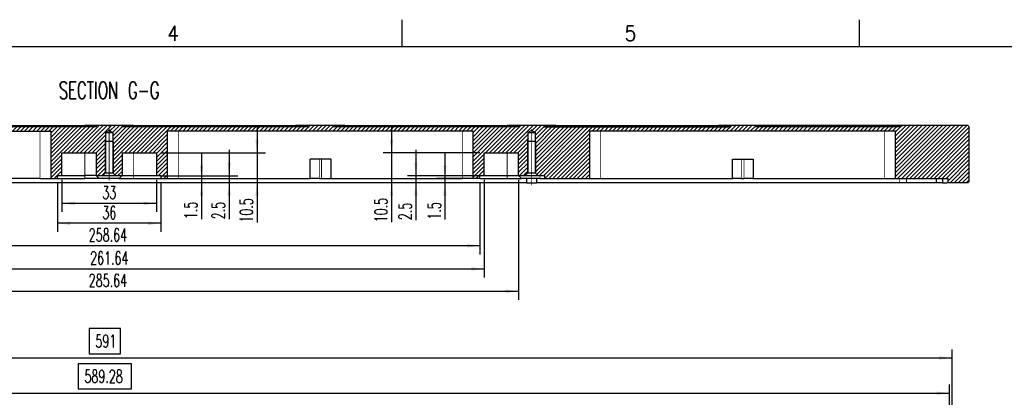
# Model space of a CAD drawing. Header units: millimetres. Extents: x 31 to 872, y 29 to 623.
# Tile 21 of 29: x 362 to 591, y 535 to 623. Entities that reach past the tile are written whole.
import ezdxf

# ---------------------------------------------------------------- set-up
doc = ezdxf.new("R2010")
doc.units = ezdxf.units.MM
doc.linetypes.add('DOT_CENTER', pattern=[14, 12, -1, 0, -1])
doc.layers.add('1', color=7, linetype='Continuous')
doc.styles.add('CONVERTER_11', font='txt.shx', dxfattribs={"width": 0.63})
doc.styles.add('CONVERTER_13', font='txt.shx', dxfattribs={"width": 0.9})
doc.dimstyles.new('ME10_DIM_10', dxfattribs={"dimtxt": 4.5, "dimasz": 4.5, "dimexe": 3, "dimexo": 1.5, "dimgap": 1.5, "dimtad": 1, "dimdsep": 46, "dimtxsty": 'CONVERTER_11', "dimsah": 1, "dimcen": 0.09, "dimclrd": 3, "dimclre": 3, "dimclrt": 3, "dimadec": 0, "dimazin": 0, "dimtfac": 1, "dimtdec": 4, "dimtix": 1, "dimtmove": 0, "dimatfit": 3, "dimfxl": 1, "dimtolj": 1, "dimtzin": 0, "dimarcsym": 0})
doc.dimstyles.new('ME10_DIM_11', dxfattribs={"dimtxt": 4.5, "dimasz": 4.5, "dimexe": 3, "dimexo": 1.5, "dimgap": 1.5, "dimtad": 1, "dimdsep": 46, "dimtxsty": 'CONVERTER_11', "dimsah": 1, "dimcen": 0.09, "dimclrd": 3, "dimclre": 3, "dimclrt": 3, "dimadec": 0, "dimazin": 0, "dimtfac": 1, "dimtdec": 4, "dimtix": 1, "dimtmove": 0, "dimatfit": 3, "dimfxl": 1, "dimtolj": 1, "dimtzin": 0, "dimarcsym": 0})
doc.dimstyles.new('ME10_DIM_117', dxfattribs={"dimtxt": 4.5, "dimasz": 4.5, "dimexe": 3, "dimexo": 1.5, "dimgap": 1.5, "dimtad": 1, "dimdsep": 46, "dimtxsty": 'CONVERTER_11', "dimsah": 1, "dimcen": 0.09, "dimclrd": 3, "dimclre": 3, "dimclrt": 3, "dimadec": 0, "dimazin": 0, "dimtfac": 1, "dimtdec": 4, "dimtix": 1, "dimtmove": 0, "dimatfit": 3, "dimfxl": 1, "dimtolj": 1, "dimtzin": 0, "dimarcsym": 0})
doc.dimstyles.new('ME10_DIM_12', dxfattribs={"dimtxt": 4.5, "dimasz": 4.5, "dimexe": 3, "dimexo": 1.5, "dimgap": 1.5, "dimtad": 1, "dimdsep": 46, "dimtxsty": 'CONVERTER_11', "dimsah": 1, "dimcen": 0.09, "dimclrd": 3, "dimclre": 3, "dimclrt": 3, "dimadec": 0, "dimazin": 0, "dimtfac": 1, "dimtdec": 4, "dimtix": 1, "dimtmove": 0, "dimatfit": 3, "dimfxl": 1, "dimtolj": 1, "dimtzin": 0, "dimarcsym": 0})
doc.dimstyles.new('ME10_DIM_124', dxfattribs={"dimtxt": 4.5, "dimasz": 4.5, "dimexe": 3, "dimexo": 1.5, "dimgap": 1.5, "dimtad": 1, "dimdsep": 46, "dimtxsty": 'CONVERTER_11', "dimsah": 1, "dimcen": 0.09, "dimclrd": 3, "dimclre": 3, "dimclrt": 3, "dimadec": 0, "dimazin": 0, "dimtfac": 1, "dimtdec": 4, "dimtix": 1, "dimtmove": 0, "dimatfit": 3, "dimfxl": 1, "dimtolj": 1, "dimtzin": 0, "dimarcsym": 0})
doc.dimstyles.new('ME10_DIM_13', dxfattribs={"dimtxt": 4.5, "dimasz": 4.5, "dimexe": 3, "dimexo": 1.5, "dimgap": 1.5, "dimtad": 1, "dimdsep": 46, "dimtxsty": 'CONVERTER_11', "dimsah": 1, "dimcen": 0.09, "dimclrd": 3, "dimclre": 3, "dimclrt": 3, "dimadec": 0, "dimazin": 0, "dimtfac": 1, "dimtdec": 4, "dimtix": 1, "dimtmove": 0, "dimatfit": 3, "dimfxl": 1, "dimtolj": 1, "dimtzin": 0, "dimarcsym": 0})
doc.dimstyles.new('ME10_DIM_14', dxfattribs={"dimtxt": 4.5, "dimasz": 4.5, "dimexe": 3, "dimexo": 1.5, "dimgap": 1.5, "dimtad": 1, "dimdsep": 46, "dimtxsty": 'CONVERTER_11', "dimsah": 1, "dimcen": 0.09, "dimclrd": 3, "dimclre": 3, "dimclrt": 3, "dimadec": 0, "dimazin": 0, "dimtfac": 1, "dimtdec": 4, "dimtix": 1, "dimtmove": 0, "dimatfit": 3, "dimfxl": 1, "dimtolj": 1, "dimtzin": 0, "dimarcsym": 0})
doc.dimstyles.new('ME10_DIM_15', dxfattribs={"dimtxt": 4.5, "dimasz": 4.5, "dimexe": 3, "dimexo": 1.5, "dimgap": 1.5, "dimtad": 1, "dimdsep": 46, "dimtxsty": 'CONVERTER_11', "dimsah": 1, "dimcen": 0.09, "dimclrd": 3, "dimclre": 3, "dimclrt": 3, "dimadec": 0, "dimazin": 0, "dimtfac": 1, "dimtdec": 4, "dimtix": 1, "dimtmove": 0, "dimatfit": 3, "dimfxl": 1, "dimtolj": 1, "dimtzin": 0, "dimarcsym": 0})
doc.dimstyles.new('ME10_DIM_16', dxfattribs={"dimtxt": 4.5, "dimasz": 4.5, "dimexe": 3, "dimexo": 1.5, "dimgap": 1.5, "dimtad": 1, "dimdsep": 46, "dimtxsty": 'CONVERTER_11', "dimsah": 1, "dimcen": 0.09, "dimclrd": 3, "dimclre": 3, "dimclrt": 3, "dimadec": 0, "dimazin": 0, "dimtfac": 1, "dimtdec": 4, "dimtix": 1, "dimtmove": 0, "dimatfit": 3, "dimfxl": 1, "dimtolj": 1, "dimtzin": 0, "dimarcsym": 0})
doc.dimstyles.new('ME10_DIM_17', dxfattribs={"dimtxt": 4.5, "dimasz": 4.5, "dimexe": 3, "dimexo": 1.5, "dimgap": 1.5, "dimtad": 1, "dimdsep": 46, "dimtxsty": 'CONVERTER_11', "dimsah": 1, "dimcen": 0.09, "dimclrd": 3, "dimclre": 3, "dimclrt": 3, "dimadec": 0, "dimazin": 0, "dimtfac": 1, "dimtdec": 4, "dimtix": 1, "dimtmove": 0, "dimatfit": 3, "dimfxl": 1, "dimtolj": 1, "dimtzin": 0, "dimarcsym": 0})
doc.dimstyles.new('ME10_DIM_18', dxfattribs={"dimtxt": 4.5, "dimasz": 4.5, "dimexe": 3, "dimexo": 1.5, "dimgap": 1.5, "dimtad": 1, "dimdsep": 46, "dimtxsty": 'CONVERTER_11', "dimsah": 1, "dimcen": 0.09, "dimclrd": 3, "dimclre": 3, "dimclrt": 3, "dimadec": 0, "dimazin": 0, "dimtfac": 1, "dimtdec": 4, "dimtix": 1, "dimtmove": 0, "dimatfit": 3, "dimfxl": 1, "dimtolj": 1, "dimtzin": 0, "dimarcsym": 0})
doc.dimstyles.new('ME10_DIM_19', dxfattribs={"dimtxt": 4.5, "dimasz": 4.5, "dimexe": 3, "dimexo": 1.5, "dimgap": 1.5, "dimtad": 1, "dimdsep": 46, "dimtxsty": 'CONVERTER_11', "dimsah": 1, "dimcen": 0.09, "dimclrd": 3, "dimclre": 3, "dimclrt": 3, "dimadec": 0, "dimazin": 0, "dimtfac": 1, "dimtdec": 4, "dimtix": 1, "dimtmove": 0, "dimatfit": 3, "dimfxl": 1, "dimtolj": 1, "dimtzin": 0, "dimarcsym": 0})
doc.dimstyles.new('ME10_DIM_20', dxfattribs={"dimtxt": 4.5, "dimasz": 4.5, "dimexe": 3, "dimexo": 1.5, "dimgap": 1.5, "dimtad": 1, "dimdsep": 46, "dimtxsty": 'CONVERTER_11', "dimsah": 1, "dimcen": 0.09, "dimclrd": 3, "dimclre": 3, "dimclrt": 3, "dimadec": 0, "dimazin": 0, "dimtfac": 1, "dimtdec": 4, "dimtix": 1, "dimtmove": 0, "dimatfit": 3, "dimfxl": 1, "dimtolj": 1, "dimtzin": 0, "dimarcsym": 0})

# ---------------------------------------------------------------- blocks, each defined once
blk = doc.blocks.new('E8027-24150__1', base_point=(274.8, 877.87))
at = {"linetype": 'Continuous'}
h = blk.add_hatch(dxfattribs=at)
h.set_pattern_fill('_USER', color=3, angle=225, pattern_type=0)
h.set_pattern_definition([(225, (0, 0), (0.7071068, -0.7071068), [])])
h.paths.add_polyline_path([(579.05, 898), (570.55, 898), (570.3, 897.75), (570.3, 897.5), (505.64, 897.5), (505.64, 897.75), (505.39, 898), (496.89, 898), (496.64, 897.75), (496.64, 897.5), (431.98, 897.5), (431.98, 897.75), (431.73, 898), (423.23, 898), (422.98, 897.75), (422.98, 897.5), (358.32, 897.5), (358.32, 897.75), (358.07, 898), (349.57, 898), (349.32, 897.75), (349.32, 897.5), (298.5, 897.5), (298.5, 897.75), (298.25, 898), (275.3, 898), (274.8, 897.5), (274.8, 878.5), (275.3, 878), (282.16, 878), (282.16, 879.5), (283.19, 879.5), (296.7, 879.5), (299.18, 879.5), (300.51, 879.5), (300.51, 896), (304.32, 896), (403.32, 896), (407.13, 896), (407.13, 879.5), (422.98, 879.5), (422.98, 880.5), (424.48, 880.5), (425.23, 880.5), (426.23, 881.5), (426.23, 892.5), (426.23, 895.5), (427.48, 896.25), (428.73, 895.5), (428.73, 892.5), (428.73, 881.5), (429.73, 880.5), (431.98, 880.5), (431.98, 888.5), (443.98, 888.5), (443.98, 880.5), (445.48, 880.5), (445.48, 879.5), (447.83, 879.5), (447.83, 896), (451.64, 896), (550.64, 896), (554.45, 896), (554.45, 879.5), (556.8, 879.5), (556.8, 880.5), (558.3, 880.5), (558.3, 888.5), (570.3, 888.5), (570.3, 880.5), (572.55, 880.5), (573.55, 881.5), (573.55, 892.5), (573.55, 895.5), (574.8, 896.25), (576.05, 895.5), (576.05, 892.5), (576.05, 881.5), (577.05, 880.5), (579.3, 880.5), (579.3, 888.5), (591.3, 888.5), (591.3, 880.5), (592.8, 880.5), (592.8, 879.5), (595.15, 879.5), (595.15, 896), (598.96, 896), (697.96, 896), (701.77, 896), (701.77, 879.5), (704.12, 879.5), (704.12, 880.5), (705.62, 880.5), (705.62, 888.5), (717.62, 888.5), (717.62, 880.5), (719.87, 880.5), (720.87, 881.5), (720.87, 892.5), (720.87, 895.5), (722.12, 896.25), (723.37, 895.5), (723.37, 892.5), (723.37, 881.5), (724.37, 880.5), (725.12, 880.5), (726.62, 880.5), (726.62, 879.5), (742.47, 879.5), (742.47, 896), (746.28, 896), (845.28, 896), (849.09, 896), (849.09, 879.5), (850.42, 879.5), (852.9, 879.5), (863.36, 879.5), (865.44, 879.5), (867.44, 879.5), (867.44, 878), (874.3, 878), (874.8, 878.5), (874.8, 897.5), (874.3, 898), (851.35, 898), (851.1, 897.75), (851.1, 897.5), (800.28, 897.5), (800.28, 897.75), (800.03, 898), (791.53, 898), (791.28, 897.75), (791.28, 897.5), (726.62, 897.5), (726.62, 897.75), (726.37, 898), (717.87, 898), (717.62, 897.75), (717.62, 897.5), (652.96, 897.5), (652.96, 897.75), (652.71, 898), (644.21, 898), (643.96, 897.75), (643.96, 897.5), (579.3, 897.5), (579.3, 897.75)])
at = {"color": 7, "linetype": 'Continuous'}
for p, q in [((570.3, 897.5), (505.64, 897.5)), ((509.64, 898), (566.3, 898)), ((566.3, 897.75), (509.64, 897.75)), ((570.55, 898), (566.3, 898)), ((570.3, 897.75), (566.3, 897.75)), ((570.3, 897.75), (570.55, 898)), ((570.3, 897.75), (570.3, 897.5)), ((579.05, 898), (570.55, 898)), ((579.3, 897.75), (579.05, 898)), ((583.3, 898), (579.05, 898)), ((579.3, 897.75), (583.3, 897.75)), ((579.3, 897.75), (579.3, 897.5)), ((643.96, 897.5), (579.3, 897.5)), ((583.3, 898), (639.96, 898)), ((639.96, 897.75), (583.3, 897.75)), ((644.21, 898), (639.96, 898)), ((639.96, 897.75), (643.96, 897.75)), ((644.21, 898), (643.96, 897.75)), ((643.96, 897.5), (643.96, 897.75)), ((652.71, 898), (644.21, 898)), ((656.96, 898), (652.71, 898)), ((652.96, 897.75), (652.71, 898)), ((652.96, 897.75), (656.96, 897.75)), ((652.96, 897.75), (652.96, 897.5)), ((717.62, 897.5), (652.96, 897.5)), ((656.96, 898), (713.62, 898)), ((713.62, 897.75), (656.96, 897.75)), ((717.87, 898), (713.62, 898)), ((713.62, 897.75), (717.62, 897.75)), ((717.87, 898), (717.62, 897.75)), ((717.62, 897.5), (717.62, 897.75)), ((726.37, 898), (717.87, 898)), ((730.62, 898), (726.37, 898)), ((726.62, 897.75), (726.37, 898)), ((726.62, 897.75), (730.62, 897.75)), ((726.62, 897.75), (726.62, 897.5)), ((726.62, 897.5), (791.28, 897.5)), ((730.62, 898), (787.28, 898)), ((787.28, 897.75), (730.62, 897.75)), ((791.53, 898), (787.28, 898)), ((787.28, 897.75), (791.28, 897.75)), ((791.53, 898), (791.28, 897.75)), ((791.28, 897.5), (791.28, 897.75)), ((800.03, 898), (791.53, 898)), ((800.28, 897.75), (800.03, 898)), ((804.28, 898), (800.03, 898)), ((800.28, 897.5), (800.28, 897.75)), ((804.28, 897.75), (800.28, 897.75)), ((851.1, 897.5), (800.28, 897.5)), ((851.35, 898), (804.28, 898)), ((804.28, 897.75), (851.1, 897.75)), ((851.1, 897.75), (851.35, 898)), ((851.1, 897.5), (851.1, 897.75)), ((874.3, 898), (851.35, 898)), ((874.8, 897.5), (874.3, 898)), ((874.8, 878.5), (874.8, 897.5)), ((451.64, 896), (550.64, 896)), ((550.64, 896), (554.45, 896)), ((554.45, 896), (554.45, 879.5)), ((574.8, 896.25), (573.55, 895.5)), ((573.55, 895.5), (576.05, 895.5)), ((573.55, 895.5), (573.55, 892.5)), ((574.8, 896.25), (576.05, 895.5)), ((576.05, 895.5), (576.05, 892.5)), ((598.96, 896), (595.15, 896)), ((595.15, 879.5), (595.15, 896)), ((697.96, 896), (598.96, 896)), ((701.77, 896), (697.96, 896)), ((701.77, 879.5), (701.77, 896)), ((722.12, 896.25), (720.87, 895.5)), ((720.87, 895.5), (720.87, 892.5)), ((720.87, 895.5), (723.37, 895.5)), ((722.12, 896.25), (723.37, 895.5)), ((723.37, 895.5), (723.37, 892.5)), ((746.28, 896), (742.47, 896)), ((742.47, 879.5), (742.47, 896)), ((845.28, 896), (746.28, 896)), ((849.09, 896), (845.28, 896)), ((849.09, 879.5), (849.09, 896)), ((573.55, 892.5), (576.05, 892.5)), ((573.55, 892.5), (573.55, 881.5)), ((576.05, 892.5), (576.05, 881.5)), ((720.87, 892.5), (720.87, 881.5)), ((720.87, 892.5), (723.37, 892.5)), ((723.37, 892.5), (723.37, 881.5)), ((558.3, 888.5), (570.3, 888.5)), ((558.3, 880.5), (558.3, 888.5)), ((570.3, 888.5), (570.3, 880.5)), ((579.3, 888.5), (591.3, 888.5)), ((579.3, 888.5), (579.3, 880.5)), ((591.3, 888.5), (591.3, 880.5)), ((644.86, 879.6), (644.86, 886.3)), ((648.06, 886.3), (644.86, 886.3)), ((648.86, 886.3), (648.06, 886.3)), ((652.06, 886.3), (648.86, 886.3)), ((652.06, 886.3), (652.06, 879.5)), ((705.62, 880.5), (705.62, 888.5)), ((705.62, 888.5), (717.62, 888.5)), ((717.62, 880.5), (717.62, 888.5)), ((792.18, 886.3), (795.38, 886.3)), ((792.18, 879.6), (792.18, 886.3)), ((795.38, 886.3), (796.18, 886.3)), ((796.18, 886.3), (799.38, 886.3)), ((799.38, 886.3), (799.38, 879.6)), ((550.64, 879.5), (504.74, 879.5)), ((550.64, 879.5), (554.45, 879.5)), ((554.45, 879.5), (556.8, 879.5)), ((556.8, 880.5), (558.3, 880.5)), ((556.8, 879.5), (556.8, 880.5)), ((556.8, 879.5), (566.3, 879.5)), ((558.3, 880.5), (566.3, 880.5)), ((570.3, 880.5), (566.3, 880.5)), ((571.3, 879.5), (566.3, 879.5)), ((571.3, 879.5), (570.3, 880.5)), ((570.3, 880.5), (572.55, 880.5)), ((578.3, 879.5), (571.3, 879.5)), ((573.55, 881.5), (572.55, 880.5)), ((572.55, 880.5), (577.05, 880.5)), ((573.55, 881.5), (576.05, 881.5)), ((576.05, 881.5), (577.05, 880.5)), ((577.05, 880.5), (579.3, 880.5)), ((579.3, 880.5), (578.3, 879.5)), ((578.3, 879.5), (583.3, 879.5)), ((579.3, 880.5), (583.3, 880.5)), ((583.3, 880.5), (591.3, 880.5)), ((583.3, 879.5), (592.8, 879.5)), ((591.3, 880.5), (592.8, 880.5)), ((592.8, 880.5), (592.8, 879.5)), ((592.8, 879.5), (595.15, 879.5)), ((595.15, 879.5), (598.96, 879.5)), ((598.96, 879.5), (644.86, 879.5)), ((644.96, 879.5), (644.86, 879.6)), ((644.86, 879.5), (644.86, 879.6)), ((644.86, 879.5), (644.96, 879.5)), ((648.06, 879.5), (644.96, 879.5)), ((648.06, 879.5), (648.86, 879.5)), ((648.86, 879.5), (652.06, 879.5)), ((652.06, 879.5), (697.96, 879.5)), ((701.77, 879.5), (697.96, 879.5)), ((704.12, 879.5), (701.77, 879.5)), ((704.12, 880.5), (705.62, 880.5)), ((704.12, 879.5), (704.12, 880.5)), ((704.12, 879.5), (713.62, 879.5)), ((705.62, 880.5), (713.62, 880.5)), ((713.62, 880.5), (717.62, 880.5)), ((713.62, 879.5), (718.62, 879.5)), ((718.62, 879.5), (717.62, 880.5)), ((717.62, 880.5), (719.87, 880.5)), ((720.36, 879.5), (718.62, 879.5)), ((720.87, 881.5), (719.87, 880.5)), ((719.87, 880.5), (724.37, 880.5)), ((723.88, 879.5), (720.36, 879.5)), ((720.36, 879.5), (720.36, 878)), ((720.87, 881.5), (723.37, 881.5)), ((723.37, 881.5), (724.37, 880.5)), ((723.88, 879.5), (723.88, 878)), ((725.12, 879.5), (723.88, 879.5)), ((724.37, 880.5), (725.12, 880.5)), ((725.12, 880.5), (726.62, 880.5)), ((725.12, 879.5), (726.62, 879.5)), ((726.62, 880.5), (726.62, 879.5)), ((726.62, 879.5), (742.47, 879.5)), ((742.47, 879.5), (746.28, 879.5)), ((746.28, 879.5), (792.18, 879.5)), ((792.28, 879.5), (792.18, 879.6)), ((792.18, 879.5), (792.18, 879.6)), ((792.18, 879.5), (792.28, 879.5)), ((795.38, 879.5), (792.28, 879.5)), ((795.38, 879.5), (796.18, 879.5)), ((799.28, 879.5), (796.18, 879.5)), ((799.28, 879.5), (799.38, 879.6)), ((799.28, 879.5), (799.38, 879.5)), ((799.38, 879.6), (799.38, 879.5)), ((799.38, 879.5), (845.28, 879.5)), ((845.28, 879.5), (849.09, 879.5)), ((849.09, 879.5), (850.42, 879.5)), ((850.42, 879.5), (852.9, 879.5)), ((852.9, 879.5), (863.36, 879.5)), ((863.36, 878), (863.36, 879.5)), ((863.36, 879.5), (865.44, 879.5)), ((865.44, 879.5), (865.44, 878)), ((865.44, 879.5), (867.44, 879.5)), ((867.44, 878), (867.44, 879.5)), ((720.36, 878), (429.24, 878)), ((720.36, 878), (723.88, 878)), ((850.42, 878), (723.88, 878)), ((852.9, 878), (850.42, 878)), ((863.36, 878), (852.9, 878)), ((865.44, 878), (863.36, 878)), ((865.44, 878), (866.91, 878)), ((874.3, 878), (867.44, 878)), ((874.8, 878.5), (874.3, 878))]:
    blk.add_line(p, q, dxfattribs=at)
at = {"color": 3, "linetype": 'Continuous', "const_width": 0.25}
for points in [[(566.3, 897.75), (566.3, 898)], [(566.3, 897.5), (566.3, 897.75)], [(583.3, 897.75), (583.3, 898)], [(583.3, 897.75), (583.3, 897.5)], [(639.96, 898), (639.96, 897.75)], [(639.96, 897.75), (639.96, 897.5)], [(656.96, 897.75), (656.96, 898)], [(656.96, 897.75), (656.96, 897.5)], [(713.62, 898), (713.62, 897.75)], [(713.62, 897.75), (713.62, 897.5)], [(730.62, 898), (730.62, 897.75)], [(730.62, 897.75), (730.62, 897.5)], [(787.28, 898), (787.28, 897.75)], [(787.28, 897.75), (787.28, 897.5)], [(804.28, 898), (804.28, 897.75)], [(804.28, 897.5), (804.28, 897.75)], [(550.64, 896), (550.64, 879.5)], [(598.96, 879.5), (598.96, 896)], [(697.96, 879.5), (697.96, 896)], [(746.28, 896), (746.28, 879.5)], [(845.28, 896), (845.28, 879.5)], [(566.3, 880.5), (566.3, 888.5)], [(583.3, 888.5), (583.3, 880.5)], [(648.06, 879.5), (648.06, 886.3)], [(648.86, 879.5), (648.86, 886.3)], [(713.62, 888.5), (713.62, 880.5)], [(795.38, 879.5), (795.38, 886.3)], [(796.18, 879.5), (796.18, 886.3)], [(566.3, 880.5), (566.3, 879.5)], [(583.3, 880.5), (583.3, 879.5)], [(713.62, 880.5), (713.62, 879.5)], [(725.12, 879.5), (725.12, 880.5)], [(850.42, 878), (850.42, 879.5)], [(852.9, 878), (852.9, 879.5)]]:
    blk.add_lwpolyline(points, dxfattribs=at)
at = {"color": 7, "linetype": 'Continuous'}
blk.add_open_spline([(866.91, 878), (866.97, 878.03), (867.08, 878.1), (867.24, 878.17), (867.35, 878.22), (867.42, 878.24), (867.43, 878.24), (867.44, 878.25)], degree=3, knots=[0, 0, 0, 0, 0.2036579, 0.3817138, 0.5364233, 0.5599031, 0.5831997, 0.5831997, 0.5831997, 0.5831997], dxfattribs=at)
at = {"layer": '1', "color": 7, "linetype": 'Continuous'}
for p, q in [((573.55, 892.5), (573.3, 892.5)), ((576.05, 892.5), (576.3, 892.5)), ((720.87, 892.5), (720.62, 892.5)), ((723.37, 892.5), (723.62, 892.5))]:
    blk.add_line(p, q, dxfattribs=at)
at = {"layer": '1', "color": 1, "linetype": 'DOT_CENTER', "const_width": 0.25}
for points in [[(574.8, 898), (574.8, 878.83)], [(722.12, 896.78), (722.12, 877.18)]]:
    blk.add_lwpolyline(points, dxfattribs=at)
at = {"layer": '1', "color": 3, "linetype": 'Continuous', "const_width": 0.25}
for points in [[(573.3, 881.25), (573.3, 892.5)], [(576.3, 881.25), (576.3, 892.5)], [(720.62, 881.25), (720.62, 892.5)], [(723.62, 881.25), (723.62, 892.5)]]:
    blk.add_lwpolyline(points, dxfattribs=at)
blk = doc.blocks.new('*D48')
at = {"layer": '1', "color": 3, "linetype": 'Continuous'}
for p, q in [((558.3, 879), (558.3, 867.83)), ((591.3, 879), (591.3, 867.83)), ((591.3, 870.83), (558.3, 870.83))]:
    blk.add_line(p, q, dxfattribs=at)
at = {"layer": '1', "color": 3}
for points in [[(562.8, 871.42), (562.8, 870.24), (558.3, 870.83)], [(586.8, 870.24), (586.8, 871.42), (591.3, 870.83)]]:
    blk.add_solid(points, dxfattribs=at)
at = {"layer": '1', "color": 3, "insert": (572.44, 872.33), "char_height": 4.5, "attachment_point": 7, "rotation": 0.0001, "line_spacing_factor": 0.60024, "style": 'CONVERTER_11'}
blk.add_mtext('33', dxfattribs=at)
blk = doc.blocks.new('*D49')
at = {"layer": '1', "color": 3, "linetype": 'Continuous'}
for p, q in [((556.8, 878), (556.8, 860.88)), ((592.8, 878), (592.8, 860.88)), ((592.8, 863.88), (556.8, 863.88))]:
    blk.add_line(p, q, dxfattribs=at)
at = {"layer": '1', "color": 3}
for points in [[(561.3, 864.47), (561.3, 863.29), (556.8, 863.88)], [(588.3, 863.29), (588.3, 864.47), (592.8, 863.88)]]:
    blk.add_solid(points, dxfattribs=at)
at = {"layer": '1', "color": 3, "insert": (572.44, 865.38), "char_height": 4.5, "attachment_point": 7, "rotation": 0.0001, "line_spacing_factor": 0.60024, "style": 'CONVERTER_11'}
blk.add_mtext('36', dxfattribs=at)
blk = doc.blocks.new('*D50')
at = {"layer": '1', "color": 3, "linetype": 'Continuous'}
for p, q in [((445.48, 878), (445.48, 853.05)), ((704.12, 878), (704.12, 853.05)), ((704.12, 856.05), (445.48, 856.05))]:
    blk.add_line(p, q, dxfattribs=at)
at = {"layer": '1', "color": 3}
for points in [[(449.98, 856.65), (449.98, 855.46), (445.48, 856.05)], [(699.62, 855.46), (699.62, 856.65), (704.12, 856.05)]]:
    blk.add_solid(points, dxfattribs=at)
at = {"layer": '1', "color": 3, "insert": (567.67, 857.55), "char_height": 4.5, "attachment_point": 7, "rotation": 0.0001, "line_spacing_factor": 0.60024, "style": 'CONVERTER_11'}
blk.add_mtext('258.64', dxfattribs=at)
blk = doc.blocks.new('*D51')
at = {"layer": '1', "color": 3, "linetype": 'Continuous'}
for p, q in [((443.98, 879), (443.98, 845)), ((705.62, 879), (705.62, 845)), ((443.98, 848), (705.62, 848))]:
    blk.add_line(p, q, dxfattribs=at)
at = {"layer": '1', "color": 3}
for points in [[(448.48, 848.59), (448.48, 847.41), (443.98, 848)], [(701.12, 847.41), (701.12, 848.59), (705.62, 848)]]:
    blk.add_solid(points, dxfattribs=at)
at = {"layer": '1', "color": 3, "insert": (568.15, 849.5), "char_height": 4.5, "attachment_point": 7, "rotation": 0.0001, "line_spacing_factor": 0.60024, "style": 'CONVERTER_11'}
blk.add_mtext('261.64', dxfattribs=at)
blk = doc.blocks.new('*D52')
at = {"layer": '1', "color": 3, "linetype": 'Continuous'}
for p, q in [((431.98, 879), (431.98, 837.2)), ((717.62, 879), (717.62, 837.2)), ((431.98, 840.2), (717.62, 840.2))]:
    blk.add_line(p, q, dxfattribs=at)
at = {"layer": '1', "color": 3}
for points in [[(436.48, 840.79), (436.48, 839.61), (431.98, 840.2)], [(713.12, 839.61), (713.12, 840.79), (717.62, 840.2)]]:
    blk.add_solid(points, dxfattribs=at)
at = {"layer": '1', "color": 3, "insert": (567.67, 841.7), "char_height": 4.5, "attachment_point": 7, "rotation": 0.0001, "line_spacing_factor": 0.60024, "style": 'CONVERTER_11'}
blk.add_mtext('285.64', dxfattribs=at)
blk = doc.blocks.new('*D53')
at = {"layer": '1', "color": 3, "linetype": 'Continuous'}
for p, q in [((626.37, 897.5), (626.37, 888.5)), ((592.8, 888.5), (629.37, 888.5)), ((626.37, 888.5), (626.37, 878)), ((718.86, 878), (623.37, 878)), ((626.37, 878), (626.37, 864.13))]:
    blk.add_line(p, q, dxfattribs=at)
at = {"layer": '1', "color": 3}
for points in [[(625.78, 893), (626.96, 893), (626.37, 888.5)], [(626.96, 873.5), (625.78, 873.5), (626.37, 878)]]:
    blk.add_solid(points, dxfattribs=at)
at = {"layer": '1', "color": 3, "insert": (624.87, 864.13), "char_height": 4.5, "attachment_point": 7, "rotation": 90, "line_spacing_factor": 0.60024, "style": 'CONVERTER_11'}
blk.add_mtext('10.5', dxfattribs=at)
blk = doc.blocks.new('*D54')
at = {"layer": '1', "color": 3, "linetype": 'Continuous'}
for p, q in [((616.65, 889.5), (616.65, 880.5)), ((592.8, 880.5), (619.65, 880.5)), ((616.65, 880.5), (616.65, 878)), ((718.86, 878), (613.65, 878)), ((616.65, 878), (616.65, 865.28))]:
    blk.add_line(p, q, dxfattribs=at)
at = {"layer": '1', "color": 3}
for points in [[(616.05, 885), (617.24, 885), (616.65, 880.5)], [(617.24, 873.5), (616.05, 873.5), (616.65, 878)]]:
    blk.add_solid(points, dxfattribs=at)
at = {"layer": '1', "color": 3, "insert": (615.15, 865.28), "char_height": 4.5, "attachment_point": 7, "rotation": 90, "line_spacing_factor": 0.60024, "style": 'CONVERTER_11'}
blk.add_mtext('2.5', dxfattribs=at)
blk = doc.blocks.new('*D55')
at = {"layer": '1', "color": 3, "linetype": 'Continuous'}
for p, q in [((607.02, 888.5), (607.02, 879.5)), ((594.3, 879.5), (610.02, 879.5)), ((607.02, 879.5), (607.02, 878)), ((718.86, 878), (604.02, 878)), ((607.02, 878), (607.02, 865.34))]:
    blk.add_line(p, q, dxfattribs=at)
at = {"layer": '1', "color": 3}
for points in [[(606.43, 884), (607.62, 884), (607.02, 879.5)], [(607.62, 873.5), (606.43, 873.5), (607.02, 878)]]:
    blk.add_solid(points, dxfattribs=at)
at = {"layer": '1', "color": 3, "insert": (605.52, 865.34), "char_height": 4.5, "attachment_point": 7, "rotation": 90, "line_spacing_factor": 0.60024, "style": 'CONVERTER_11'}
blk.add_mtext('1.5', dxfattribs=at)
blk = doc.blocks.new('*D56')
at = {"layer": '1', "color": 3, "linetype": 'Continuous'}
for p, q in [((673.32, 897.5), (673.32, 888.5)), ((704.12, 888.5), (670.32, 888.5)), ((673.32, 888.5), (673.32, 878)), ((718.86, 878), (670.32, 878)), ((673.32, 878), (673.32, 864.23))]:
    blk.add_line(p, q, dxfattribs=at)
at = {"layer": '1', "color": 3}
for points in [[(672.72, 893), (673.91, 893), (673.32, 888.5)], [(673.91, 873.5), (672.72, 873.5), (673.32, 878)]]:
    blk.add_solid(points, dxfattribs=at)
at = {"layer": '1', "color": 3, "insert": (671.82, 864.23), "char_height": 4.5, "attachment_point": 7, "rotation": 90, "line_spacing_factor": 0.60024, "style": 'CONVERTER_11'}
blk.add_mtext('10.5', dxfattribs=at)
blk = doc.blocks.new('*D57')
at = {"layer": '1', "color": 3, "linetype": 'Continuous'}
for p, q in [((681.8, 889.5), (681.8, 880.5)), ((704.12, 880.5), (678.8, 880.5)), ((681.8, 880.5), (681.8, 878)), ((718.86, 878), (678.8, 878)), ((681.8, 878), (681.8, 864.99))]:
    blk.add_line(p, q, dxfattribs=at)
at = {"layer": '1', "color": 3}
for points in [[(681.2, 885), (682.39, 885), (681.8, 880.5)], [(682.39, 873.5), (681.2, 873.5), (681.8, 878)]]:
    blk.add_solid(points, dxfattribs=at)
at = {"layer": '1', "color": 3, "insert": (680.3, 864.99), "char_height": 4.5, "attachment_point": 7, "rotation": 90, "line_spacing_factor": 0.60024, "style": 'CONVERTER_11'}
blk.add_mtext('2.5', dxfattribs=at)
blk = doc.blocks.new('*D58')
at = {"layer": '1', "color": 3, "linetype": 'Continuous'}
for p, q in [((691.93, 888.5), (691.93, 879.5)), ((702.62, 879.5), (688.93, 879.5)), ((691.93, 879.5), (691.93, 878)), ((718.86, 878), (688.93, 878)), ((691.93, 878), (691.93, 865.19))]:
    blk.add_line(p, q, dxfattribs=at)
at = {"layer": '1', "color": 3}
for points in [[(691.34, 884), (692.53, 884), (691.93, 879.5)], [(692.53, 873.5), (691.34, 873.5), (691.93, 878)]]:
    blk.add_solid(points, dxfattribs=at)
at = {"layer": '1', "color": 3, "insert": (690.43, 865.19), "char_height": 4.5, "attachment_point": 7, "rotation": 90, "line_spacing_factor": 0.60024, "style": 'CONVERTER_11'}
blk.add_mtext('1.5', dxfattribs=at)
blk = doc.blocks.new('*D142')
at = {"layer": '1', "color": 3, "linetype": 'Continuous'}
for p, q in [((277.8, 530.36), (277.8, 819.9)), ((868.8, 530.36), (868.8, 819.9)), ((868.8, 816.9), (277.8, 816.9))]:
    blk.add_line(p, q, dxfattribs=at)
at = {"layer": '1', "color": 3}
for points in [[(282.3, 817.5), (282.3, 816.31), (277.8, 816.9)], [(864.3, 816.31), (864.3, 817.5), (868.8, 816.9)]]:
    blk.add_solid(points, dxfattribs=at)
at = {"layer": '1', "color": 3, "insert": (569.99, 820.54), "char_height": 4.5, "attachment_point": 7, "rotation": 0.0001, "line_spacing_factor": 0.60024, "style": 'CONVERTER_11'}
blk.add_mtext('591', dxfattribs=at)
blk = doc.blocks.new('*D149')
at = {"layer": '1', "color": 3, "linetype": 'Continuous'}
for p, q in [((278.66, 246.75), (278.66, 807.64)), ((867.94, 688.35), (867.94, 807.64)), ((278.66, 804.64), (867.94, 804.64))]:
    blk.add_line(p, q, dxfattribs=at)
at = {"layer": '1', "color": 3}
for points in [[(283.16, 805.23), (283.16, 804.05), (278.66, 804.64)], [(863.44, 804.05), (863.44, 805.23), (867.94, 804.64)]]:
    blk.add_solid(points, dxfattribs=at)
at = {"layer": '1', "color": 3, "insert": (566.17, 808.28), "char_height": 4.5, "attachment_point": 7, "rotation": 0.0001, "line_spacing_factor": 0.60024, "style": 'CONVERTER_11'}
blk.add_mtext('589.28', dxfattribs=at)
blk = doc.blocks.new('Drawing_Grid_Zones', base_point=(37.09, 35.62))
at = {"layer": '1', "color": 4, "linetype": 'Continuous'}
for p, q in [((451.24, 623.27), (451.24, 616.92)), ((557.6, 623.27), (557.6, 616.92))]:
    blk.add_line(p, q, dxfattribs=at)
at = {"layer": '1', "color": 4, "char_height": 3.5, "attachment_point": 5, "line_spacing_factor": 1.080432, "style": 'CONVERTER_13'}
for s, insert in [('4', (398.06, 620.09)), ('5', (504.42, 620.09))]:
    blk.add_mtext(s, dxfattribs=dict(at, insert=insert))
blk = doc.blocks.new('A1_Size_Verigy_Frame', base_point=(37.09, 35.62))
at = {"layer": '1', "color": 7, "linetype": 'Continuous'}
blk.add_line((862.39, 616.92), (40.09, 616.92), dxfattribs=at)
at = {"layer": '1'}
blk.add_blockref('Drawing_Grid_Zones', (37.09, 35.62), dxfattribs=at)
blk = doc.blocks.new('G-G__2', base_point=(574.8, 892))
blk.add_blockref('E8027-24150__1', (274.8, 877.875))
at = {"layer": '1', "color": 4, "insert": (574.8, 913.25), "char_height": 6, "attachment_point": 2, "line_spacing_factor": 1.080432, "style": 'CONVERTER_11'}
blk.add_mtext('SECTION G-G', dxfattribs=at)
at = {"layer": '1'}
for base, p2, dimstyle, picture, middle in [((626.371, 888.5), (591.3, 888.5), 'ME10_DIM_15', '*D53', (622.621, 867.946)), ((673.316, 888.5), (705.62, 888.5), 'ME10_DIM_18', '*D56', (669.566, 868.05)), ((616.647, 880.5), (591.3, 880.5), 'ME10_DIM_16', '*D54', (612.897, 868.151)), ((681.795, 880.5), (705.62, 880.5), 'ME10_DIM_19', '*D57', (678.045, 867.866)), ((607.025, 879.5), (592.8, 879.5), 'ME10_DIM_17', '*D55', (603.275, 867.742)), ((691.934, 879.5), (704.12, 879.5), 'ME10_DIM_20', '*D58', (688.184, 867.589))]:
    dim = blk.add_linear_dim(base=base, p1=(720.36, 878), p2=p2, angle=90, dimstyle=dimstyle, dxfattribs=at)
    dim.commit()
    dim.dimension.update_dxf_attribs({"geometry": picture, "text_midpoint": middle, "text_rotation": 90})
for p1, p2, distance, dimstyle, picture, middle in [((717.62, 880.5), (431.98, 880.5), 40.301, 'ME10_DIM_14', '*D52', (574.8, 843.949)), ((705.62, 880.5), (443.98, 880.5), 32.501, 'ME10_DIM_13', '*D51', (574.8, 851.749)), ((445.48, 879.5), (704.12, 879.5), -23.446, 'ME10_DIM_12', '*D50', (574.8, 859.804)), ((556.8, 879.5), (592.8, 879.5), -15.621, 'ME10_DIM_11', '*D49', (574.8, 867.629)), ((558.3, 880.5), (591.3, 880.5), -9.672, 'ME10_DIM_10', '*D48', (574.8, 874.578))]:
    dim = blk.add_aligned_dim(p1=p1, p2=p2, distance=distance, dimstyle=dimstyle, dxfattribs=at)
    dim.commit()
    dim.dimension.update_dxf_attribs({"geometry": picture, "text_midpoint": middle, "text_rotation": 0.00014})
blk = doc.blocks.new('Front2', base_point=(573.3, 466.05))
at = {"layer": '1', "color": 3}
for points in [[(567.855, 827.1788), (567.855, 818.4038), (578.745, 818.4038), (578.745, 827.1788)], [(564.0356, 814.9137), (564.0356, 806.1387), (582.5644, 806.1387), (582.5644, 814.9137)]]:
    blk.add_lwpolyline(points, close=True, dxfattribs=at)
at = {"layer": '1'}
for base, p1, p2, dimstyle, picture, middle in [((868.8, 816.9038), (277.8, 528.865), (868.8, 528.865), 'ME10_DIM_117', '*D142', (573.3, 822.7913)), ((278.66, 804.6387), (867.94, 686.85), (278.66, 245.25), 'ME10_DIM_124', '*D149', (573.3, 810.5262))]:
    dim = blk.add_linear_dim(base=base, p1=p1, p2=p2, dimstyle=dimstyle, dxfattribs=at)
    dim.commit()
    dim.dimension.update_dxf_attribs({"geometry": picture, "text_midpoint": middle, "text_rotation": 0.000139})

msp = doc.modelspace()

# ---------------------------------------------------------------- block references
msp.add_blockref('A1_Size_Verigy_Frame', (37.09, 35.62))
at = {"xscale": 0.66666666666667, "yscale": 0.66666666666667, "zscale": 0.66666666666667}
for name, p in [('G-G__2', (383.2, 594.67)), ('Front2', (382.2, 310.7))]:
    msp.add_blockref(name, p, dxfattribs=at)

doc.saveas('drawing.dxf')
